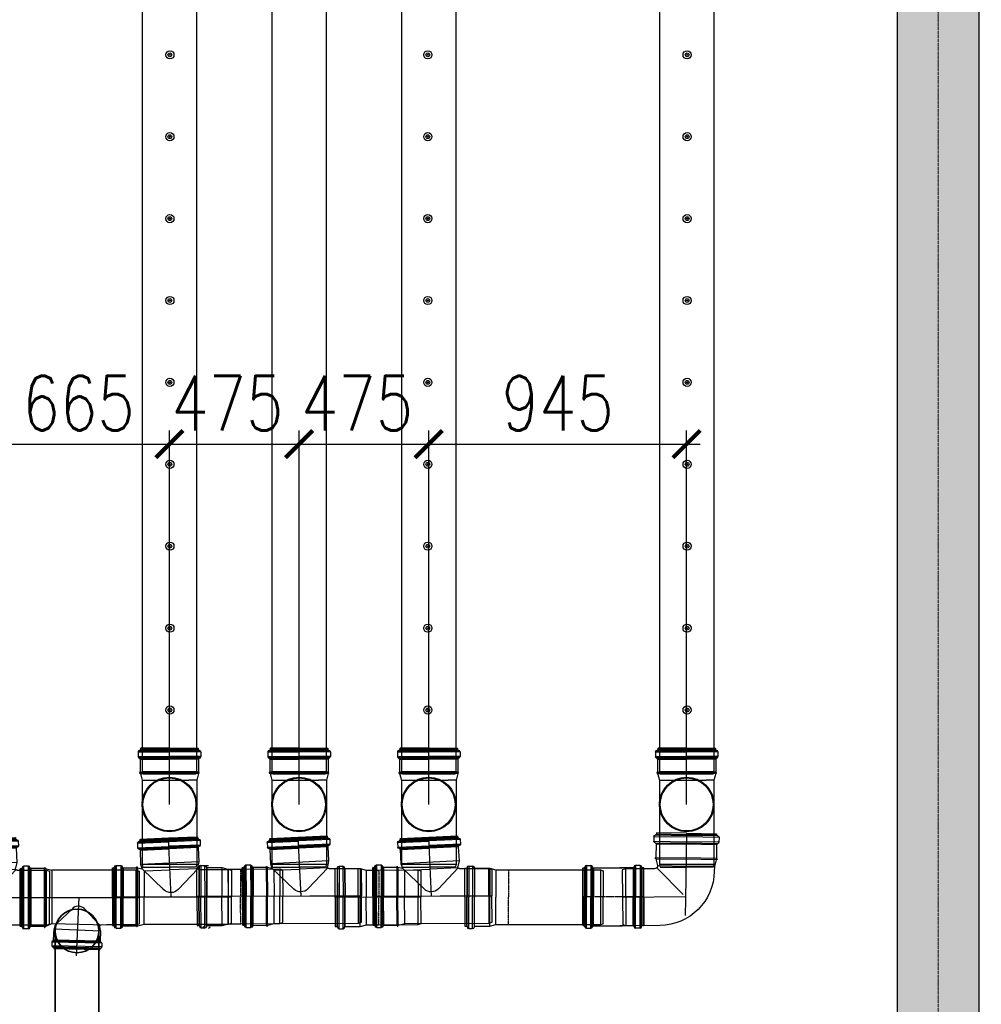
# Model space of a CAD drawing. Header units: millimetres. Extents: x -374129 to 1163271, y -112652 to 695637.
# Tile 24 of 256: x 15534 to 19057, y -45426 to -41819. Entities that reach past the tile are written whole.
import ezdxf
from ezdxf import colors
from ezdxf.entities.mleader import LeaderData, LeaderLine
from ezdxf.math import Vec2, Vec3

# ---------------------------------------------------------------- set-up
doc = ezdxf.new("R2010")
doc.units = ezdxf.units.MM
doc.header["$PDMODE"] = 4
for name, pattern in [('ACAD_ISO04W100', [30, 24, -3, 0, -3]), ('CENTER', [50.8, 31.75, -6.35, 6.35, -6.35]), ('CENTER1', [0.77, 0.5, -0.1, 0.07, -0.1]), ('CENTER2', [3.6, 3, -0.2, 0.2, -0.2]), ('DASHDOT', [20, 13, -3.4, 0.2, -3.4])]:
    doc.linetypes.add(name, pattern=pattern)
for name, color, linetype in [('EAB_underground piping system', 1, 'Continuous'), ('FK_opisy', 7, 'Continuous'), ('KRT_kreskowanie', 252, 'Continuous'), ('KRT_sciany', 2, 'Continuous'), ('KRT_technologia', 30, 'Continuous'), ('KRT_wymiary', 4, 'Continuous')]:
    doc.layers.add(name, color=color, linetype=linetype)
doc.layers.add('IS_pomocnicza', color=6, linetype='Continuous', lineweight=30)
doc.layers.add('KRT_osie', color=55, linetype='ACAD_ISO04W100', lineweight=18)
doc.styles.add('WYMIAR', font='romans.shx', dxfattribs={"width": 0.8})
doc.dimstyles.new('KRT_1-100', dxfattribs={"dimscale": 100, "dimtxt": 2, "dimasz": 1, "dimexe": 0.5, "dimexo": 0, "dimgap": 0.5, "dimtad": 1, "dimdec": 1, "dimrnd": 0.1, "dimzin": 9, "dimdsep": 46, "dimtxsty": 'WYMIAR', "dimblk": 'ARCHTICK', "dimcen": 0.09, "dimdle": 0.5, "dimclrd": 1, "dimclre": 252, "dimclrt": 256, "dimadec": 0, "dimazin": 0, "dimtfac": 1, "dimtdec": 1, "dimtmove": 0, "dimatfit": 3, "dimfxl": 1, "dimtolj": 1, "dimtzin": 0, "dimarcsym": 0})

# ---------------------------------------------------------------- blocks, each defined once
blk = doc.blocks.new('IS_KAO_trójnik_200_góra')
at = {"layer": 'KRT_technologia', "linetype": 'Continuous', "transparency": 33554687}
for p, q in [((34869.72, 13524.58), (34868.63, 13524.29)), ((34868.63, 13524.29), (34868.63, 13514.58)), ((34897.28, 13524.58), (34869.72, 13524.58)), ((34869.72, 13504.58), (34869.72, 13524.58)), ((34900.61, 13524.58), (34897.28, 13524.58)), ((34903.02, 13525.22), (34900.61, 13524.58)), ((34900.61, 13524.58), (34900.61, 13507.41)), ((34903.02, 13525.22), (34901.38, 13524.78)), ((34903.05, 13525.07), (34903.05, 13514.58)), ((34903.07, 13525.27), (34903.12, 13525.45)), ((34903.14, 13525.32), (34903.14, 13514.58)), ((34903.29, 13525.51), (34903.19, 13525.51)), ((34903.34, 13525.32), (34903.34, 13514.58)), ((34903.41, 13525.29), (34903.36, 13525.45)), ((34903.43, 13525.08), (34903.43, 13514.58)), ((34908.29, 13525.23), (34903.48, 13525.23)), ((34908.29, 13525.23), (34908.29, 13514.58)), ((34908.54, 13525.16), (34908.54, 13514.58)), ((34908.83, 13525.74), (34908.83, 13514.58)), ((34910.88, 13526.05), (34909.2, 13526.05)), ((34909.2, 13526.05), (34909.2, 13514.58)), ((34910.88, 13526.05), (34910.88, 13514.58)), ((34911.25, 13525.74), (34911.25, 13514.58)), ((34911.43, 13525.55), (34911.43, 13525.47)), ((34911.55, 13525.07), (34911.55, 13514.58)), ((34912.15, 13525.14), (34911.79, 13525.14)), ((34911.79, 13525.14), (34911.79, 13514.58)), ((34912.15, 13525.07), (34912.15, 13514.58)), ((34912.22, 13514.58), (34912.22, 13525.07)), ((34868.63, 13504.87), (34868.63, 13514.58)), ((34903.05, 13504.09), (34903.05, 13514.58)), ((34903.14, 13503.84), (34903.14, 13514.58)), ((34903.34, 13503.84), (34903.34, 13514.58)), ((34903.43, 13504.08), (34903.43, 13514.58)), ((34908.29, 13503.92), (34908.29, 13514.58)), ((34908.54, 13504), (34908.54, 13514.58)), ((34908.83, 13503.42), (34908.83, 13514.58)), ((34909.2, 13503.11), (34909.2, 13514.58)), ((34910.88, 13503.11), (34910.88, 13514.58)), ((34911.25, 13503.42), (34911.25, 13514.58)), ((34911.55, 13504.09), (34911.55, 13514.58)), ((34911.79, 13504.01), (34911.79, 13514.58)), ((34912.15, 13504.09), (34912.15, 13514.58)), ((34912.22, 13514.58), (34912.22, 13504.09)), ((34900.61, 13504.58), (34900.61, 13507.41)), ((34869.72, 13504.58), (34868.63, 13504.87)), ((34897.28, 13504.58), (34869.72, 13504.58)), ((34900.61, 13504.58), (34897.28, 13504.58)), ((34903.02, 13503.93), (34900.61, 13504.58)), ((34903.07, 13503.88), (34903.12, 13503.7)), ((34903.29, 13503.65), (34903.19, 13503.65)), ((34903.41, 13503.87), (34903.36, 13503.7)), ((34908.29, 13503.92), (34903.48, 13503.92)), ((34910.88, 13503.11), (34909.2, 13503.11)), ((34911.43, 13503.6), (34911.43, 13503.68)), ((34912.15, 13504.01), (34911.79, 13504.01))]:
    blk.add_line(p, q, dxfattribs=at)
at = {"layer": 'KRT_technologia'}
for radius in [10, 9.7]:
    blk.add_circle((34891.65, 13514.58), radius, dxfattribs=at)
at = {"layer": 'KRT_technologia', "linetype": 'Continuous', "transparency": 33554687}
for centre, radius, start, end in [((34903, 13525.29), 0.0727, 285, 345), ((34903.19, 13525.43), 0.0727, 90, 165), ((34903.29, 13525.43), 0.0727, 15, 90), ((34903.48, 13525.31), 0.0727, 195, 270), ((34908.29, 13525.6), 0.364, 270, 354.2608), ((34909.2, 13525.51), 0.545, 90, 174.2608), ((34910.88, 13525.51), 0.545, 5, 90), ((34911.79, 13525.51), 0.364, 185, 270), ((34912.15, 13525.07), 0.0727, 0, 90), ((34903, 13503.86), 0.0727, 15, 75), ((34903.19, 13503.72), 0.0727, 195, 270), ((34903.29, 13503.72), 0.0727, 270, 345), ((34903.48, 13503.85), 0.0727, 90, 165), ((34908.29, 13503.56), 0.364, 5.7392, 90), ((34909.2, 13503.65), 0.545, 185.7392, 270), ((34910.88, 13503.65), 0.545, 270, 355), ((34911.79, 13503.65), 0.364, 90, 175), ((34912.15, 13504.09), 0.0727, 270, 0)]:
    blk.add_arc(centre, radius, start, end, dxfattribs=at)
blk = doc.blocks.new('kk')
at = {"layer": 'KRT_technologia', "linetype": 'Continuous', "lineweight": 25}
for p, q in [((0, 0), (-5.77, 0)), ((0, 0), (5.77, 0)), ((-6.31, -0.74), (-6.31, -1.66)), ((-6.31, -0.74), (0, -0.74)), ((-6.31, -1.66), (0, -1.66)), ((-6.04, -0.44), (-5.99, -0.43)), ((-6.04, -0.44), (0, -0.44)), ((-5.81, -0.04), (-5.81, -0.23)), ((-5.81, -0.23), (0, -0.23)), ((5.81, -0.23), (0, -0.23)), ((6.04, -0.44), (0, -0.44)), ((6.31, -0.74), (0, -0.74)), ((6.31, -1.66), (0, -1.66)), ((5.81, -0.04), (5.81, -0.23)), ((6.04, -0.44), (5.99, -0.43)), ((6.31, -0.74), (6.31, -1.66)), ((-6.04, -1.96), (0, -1.96)), ((-5.86, -2.16), (-5.86, -4.81)), ((-5.86, -2.16), (0, -2.16)), ((6.04, -1.96), (0, -1.96)), ((5.86, -2.16), (0, -2.16)), ((5.86, -2.16), (5.86, -4.81)), ((-6.01, -4.91), (-6.01, -4.97)), ((-5.89, -4.85), (-5.98, -4.87)), ((-5.88, -5.03), (-5.98, -5.01)), ((-5.86, -4.81), (0, -4.81)), ((-5.85, -5.06), (-5.5, -6.38)), ((-5.85, -5.06), (0, -5.06)), ((5.86, -4.81), (0, -4.81)), ((5.85, -5.06), (0, -5.06)), ((5.85, -5.06), (5.5, -6.38)), ((5.88, -5.03), (5.98, -5.01)), ((5.89, -4.85), (5.98, -4.87)), ((6.01, -4.91), (6.01, -4.97)), ((-5.5, -6.38), (-5.5, -7.3)), ((-5.5, -6.38), (0, -6.38)), ((5.33, -6.38), (0, -6.38)), ((5.5, -6.97), (0.45, -11.89)), ((5.5, -6.38), (5.5, -6.39)), ((6.08, -6.99), (11.74, -7.13)), ((11.74, -7.13), (11.45, -18.13)), ((11.74, -7.13), (12.34, -7.31)), ((12.34, -7.31), (12.06, -17.98)), ((4.88, -17.96), (11.45, -18.13)), ((11.45, -18.13), (12.06, -17.98))]:
    blk.add_line(p, q, dxfattribs=at)
at = {"layer": 'KRT_technologia', "linetype": 'CENTER', "lineweight": 25}
for p, q in [((0, 0), (0, -12.84)), ((0, -12.33), (12.2, -12.65)), ((0, -12.84), (0, -15.98))]:
    blk.add_line(p, q, dxfattribs=at)
at = {"layer": 'KRT_technologia', "linetype": 'Continuous', "lineweight": 25}
for centre, radius, start, end in [((-5.77, -0.04), 0.04, 90, 180), ((5.77, -0.04), 0.04, 0, 90), ((-6.01, -0.74), 0.3, 95, 180), ((-6.01, -1.66), 0.3, 180, 264.2608), ((-6.01, -0.23), 0.2, 275, 0), ((6.01, -0.23), 0.2, 180, 265), ((6.01, -0.74), 0.3, 0, 85), ((6.01, -1.66), 0.3, 275.7392, 0), ((-6.06, -2.16), 0.2, 0, 84.2608), ((6.06, -2.16), 0.2, 95.7392, 180), ((-5.97, -4.91), 0.04, 105, 180), ((-5.97, -4.97), 0.04, 180, 255), ((-5.9, -4.81), 0.04, 285, 0), ((-5.89, -5.07), 0.04, 15, 75), ((5.89, -5.07), 0.04, 105, 165), ((5.9, -4.81), 0.04, 180, 255), ((5.97, -4.91), 0.04, 0, 75), ((5.97, -4.97), 0.04, 285, 0), ((5.16, -7.3), 10.66, 180, 268.5), ((6.1, -6.39), 0.6, 180, 268.5)]:
    blk.add_arc(centre, radius, start, end, dxfattribs=at)
blk = doc.blocks.new('IS_WNT_KAO_trójnik_200')
at = {"layer": 'KRT_technologia', "linetype": 'Continuous', "transparency": 33554687}
for p, q in [((34085.82, 14801.68), (34097.3, 14801.72)), ((34085.82, 14801.69), (34085.82, 14800)), ((34086.14, 14802.05), (34097.29, 14802.09)), ((34086.32, 14802.23), (34086.4, 14802.24)), ((34086.73, 14802.95), (34086.73, 14802.6)), ((34086.73, 14802.6), (34097.29, 14802.63)), ((34097.29, 14803.03), (34086.8, 14803.03)), ((34086.8, 14802.95), (34097.29, 14802.99)), ((34086.8, 14802.35), (34097.3, 14802.39)), ((34107.77, 14802.95), (34097.28, 14802.92)), ((34107.84, 14802.6), (34097.28, 14802.56)), ((34107.77, 14802.35), (34097.28, 14802.32)), ((34108.44, 14802.06), (34097.28, 14802.02)), ((34108.76, 14801.69), (34097.28, 14801.65)), ((34097.29, 14803.03), (34107.78, 14803.03)), ((34097.29, 14781.52), (34097.29, 14803.03)), ((34107.79, 14803.03), (34107.86, 14802.97)), ((34107.86, 14802.95), (34107.86, 14802.6)), ((34108.27, 14802.23), (34108.19, 14802.24)), ((34108.77, 14801.69), (34108.77, 14800)), ((34085.83, 14800), (34097.3, 14800.04)), ((34086.14, 14799.63), (34097.3, 14799.67)), ((34086.64, 14799.1), (34086.64, 14793.86)), ((34086.65, 14799.1), (34097.3, 14799.13)), ((34086.73, 14799.34), (34097.3, 14799.38)), ((34108.76, 14800), (34097.29, 14799.97)), ((34108.45, 14799.64), (34097.29, 14799.6)), ((34107.87, 14799.34), (34097.29, 14799.31)), ((34107.95, 14799.1), (34097.29, 14799.06)), ((34107.95, 14799.1), (34107.95, 14793.86)), ((34086.64, 14793.86), (34087.17, 14791.86)), ((34086.64, 14793.86), (34107.95, 14793.86)), ((34107.95, 14793.86), (34107.5, 14792.18)), ((34116.94, 14793.86), (34115.26, 14793.79)), ((34115.26, 14793.79), (34115.76, 14782.33)), ((34116.94, 14793.86), (34117.44, 14782.4)), ((34075.88, 14790.6), (34074.8, 14790.26)), ((34074.8, 14790.26), (34075.22, 14780.56)), ((34086.59, 14791.06), (34075.88, 14790.6)), ((34076.75, 14770.61), (34075.88, 14790.6)), ((34087.06, 14791.31), (34094.66, 14784.04)), ((34087.26, 14791.38), (34097.26, 14791.42)), ((34106.77, 14791.45), (34097.26, 14791.42)), ((34099.81, 14784.16), (34107.51, 14792.23)), ((34106.77, 14791.45), (34107.18, 14781.95)), ((34109.12, 14792.69), (34107.5, 14792.18)), ((34109.16, 14792.54), (34109.61, 14782.06)), ((34109.17, 14792.74), (34109.21, 14792.92)), ((34109.24, 14792.79), (34109.71, 14782.06)), ((34109.38, 14792.99), (34109.27, 14792.98)), ((34109.43, 14792.8), (34109.9, 14782.07)), ((34109.5, 14792.77), (34109.45, 14792.94)), ((34109.54, 14792.56), (34110, 14782.08)), ((34114.39, 14792.93), (34109.58, 14792.72)), ((34114.39, 14792.93), (34114.85, 14782.29)), ((34114.63, 14792.87), (34115.1, 14782.3)), ((34114.9, 14793.46), (34115.39, 14782.31)), ((34117.32, 14793.57), (34117.81, 14782.42)), ((34117.5, 14793.39), (34117.51, 14793.31)), ((34117.65, 14792.91), (34118.11, 14782.43)), ((34118.24, 14793.01), (34117.89, 14792.99)), ((34117.89, 14792.99), (34118.35, 14782.44)), ((34118.25, 14792.94), (34118.7, 14782.46)), ((34118.78, 14782.46), (34118.32, 14792.94)), ((34099.81, 14784.16), (34100.5, 14784.88)), ((34094.12, 14781.38), (34075.22, 14780.56)), ((34075.65, 14770.86), (34075.22, 14780.56)), ((34118.78, 14782.46), (34092.93, 14781.33)), ((34107.62, 14771.96), (34107.18, 14781.95)), ((34110.07, 14771.58), (34109.61, 14782.06)), ((34110.17, 14771.33), (34109.71, 14782.06)), ((34110.37, 14771.34), (34109.9, 14782.07)), ((34110.45, 14771.59), (34110, 14782.08)), ((34115.32, 14771.64), (34114.85, 14782.29)), ((34115.56, 14771.73), (34115.1, 14782.3)), ((34115.88, 14771.16), (34115.39, 14782.31)), ((34116.26, 14770.87), (34115.76, 14782.33)), ((34117.94, 14770.94), (34117.44, 14782.4)), ((34118.29, 14771.27), (34117.81, 14782.42)), ((34118.56, 14771.95), (34118.11, 14782.43)), ((34118.81, 14771.89), (34118.35, 14782.44)), ((34119.16, 14771.97), (34118.7, 14782.46)), ((34118.78, 14782.46), (34119.24, 14771.98)), ((34076.75, 14770.61), (34075.65, 14770.86)), ((34107.62, 14771.96), (34076.75, 14770.61)), ((34110.04, 14771.42), (34107.62, 14771.96)), ((34110.1, 14771.37), (34110.15, 14771.2)), ((34110.33, 14771.15), (34110.23, 14771.15)), ((34110.44, 14771.38), (34110.4, 14771.21)), ((34115.32, 14771.64), (34110.5, 14771.43)), ((34117.94, 14770.94), (34116.26, 14770.87)), ((34118.46, 14771.46), (34118.46, 14771.54)), ((34119.17, 14771.9), (34118.81, 14771.89))]:
    blk.add_line(p, q, dxfattribs=at)
for centre, radius, start, end in [((34086.37, 14801.69), 0.545, 95, 180), ((34086.37, 14802.6), 0.364, 275, 0), ((34086.8, 14802.95), 0.0727, 90, 180), ((34107.78, 14802.95), 0.0727, 0, 90), ((34108.22, 14802.6), 0.364, 180, 265), ((34108.22, 14801.69), 0.545, 0, 85), ((34086.37, 14800), 0.545, 180, 264.2608), ((34086.27, 14799.1), 0.364, 0, 84.2608), ((34108.31, 14799.1), 0.364, 95.7392, 180), ((34108.22, 14800), 0.545, 275.7392, 0), ((34115.28, 14793.24), 0.545, 92.5, 176.7608), ((34116.96, 14793.32), 0.545, 7.5, 92.5), ((34086.56, 14791.7), 0.636, 272.5, 15), ((34109.09, 14792.76), 0.0727, 287.5, 347.5), ((34109.28, 14792.91), 0.0727, 92.5, 167.5), ((34109.38, 14792.91), 0.0727, 17.5, 92.5), ((34109.57, 14792.79), 0.0727, 197.5, 272.5), ((34114.37, 14793.3), 0.364, 272.5, 356.7608), ((34117.87, 14793.36), 0.364, 187.5, 272.5), ((34118.25, 14792.94), 0.0727, 2.5, 92.5), ((34097.18, 14786.67), 3.64, 226.25, 316.3455), ((34110.03, 14771.35), 0.0727, 17.5, 77.5), ((34110.22, 14771.22), 0.0727, 197.5, 272.5), ((34110.33, 14771.23), 0.0727, 272.5, 347.5), ((34110.51, 14771.36), 0.0727, 92.5, 167.5), ((34115.33, 14771.28), 0.364, 8.2392, 92.5), ((34116.23, 14771.41), 0.545, 188.2392, 272.5), ((34117.92, 14771.48), 0.545, 272.5, 357.5), ((34118.83, 14771.52), 0.364, 92.5, 177.5), ((34119.16, 14771.97), 0.0727, 272.5, 2.5)]:
    blk.add_arc(centre, radius, start, end, dxfattribs=at)
blk = doc.blocks.new('IS_KAO_rura_z_kielichem_200')
at = {"layer": 'KRT_technologia', "linetype": 'Continuous', "transparency": 33554687}
for p, q in [((34252.2, 14721.68), (34250.8, 14721.68)), ((34250.8, 14721.68), (34250.8, 14710.24)), ((34252.2, 14721.68), (34252.2, 14710.24)), ((34203.99, 14720.24), (34202.96, 14719.93)), ((34202.96, 14719.93), (34202.96, 14710.24)), ((34242.28, 14720.24), (34203.99, 14720.24)), ((34203.99, 14700.24), (34203.99, 14720.24)), ((34242.28, 14720.24), (34237.69, 14720.24)), ((34244.52, 14720.84), (34242.28, 14720.24)), ((34242.28, 14720.24), (34242.28, 14710.24)), ((34250.06, 14720.84), (34244.52, 14720.84)), ((34244.52, 14720.84), (34244.52, 14710.24)), ((34250.06, 14720.84), (34250.06, 14710.24)), ((34250.15, 14720.93), (34250.16, 14721.1)), ((34250.16, 14721.1), (34250.16, 14710.24)), ((34252.85, 14720.93), (34252.83, 14721.1)), ((34252.83, 14721.1), (34252.83, 14710.24)), ((34253.68, 14720.84), (34252.94, 14720.84)), ((34252.94, 14720.84), (34252.94, 14710.24)), ((34253.68, 14710.24), (34253.68, 14720.84)), ((34202.96, 14700.56), (34202.96, 14710.24)), ((34242.28, 14700.24), (34242.28, 14710.24)), ((34244.52, 14699.64), (34244.52, 14710.24)), ((34250.06, 14699.64), (34250.06, 14710.24)), ((34250.16, 14699.39), (34250.16, 14710.24)), ((34250.8, 14698.81), (34250.8, 14710.24)), ((34252.2, 14698.81), (34252.2, 14710.24)), ((34252.83, 14699.39), (34252.83, 14710.24)), ((34252.94, 14699.64), (34252.94, 14710.24)), ((34253.68, 14710.24), (34253.68, 14699.64)), ((34203.99, 14700.24), (34202.96, 14700.56)), ((34242.28, 14700.24), (34203.99, 14700.24)), ((34242.28, 14700.24), (34237.69, 14700.24)), ((34244.52, 14699.64), (34242.28, 14700.24)), ((34250.06, 14699.64), (34244.52, 14699.64)), ((34250.15, 14699.56), (34250.16, 14699.39)), ((34252.2, 14698.81), (34250.8, 14698.81)), ((34252.85, 14699.56), (34252.83, 14699.39)), ((34253.68, 14699.64), (34252.94, 14699.64))]:
    blk.add_line(p, q, dxfattribs=at)
at = {"layer": 'KRT_technologia', "linetype": 'CENTER1', "transparency": 33554687}
for p in [(34237.69, 14720.3), (34237.69, 14700.19)]:
    blk.add_line(p, (34237.69, 14710.24), dxfattribs=at)
at = {"layer": 'KRT_technologia', "linetype": 'Continuous', "transparency": 33554687}
for centre, radius, start, end in [((34250.8, 14721.04), 0.636, 90, 175), ((34252.2, 14721.04), 0.636, 5, 90), ((34250.06, 14720.94), 0.0909, 270, 355), ((34252.94, 14720.94), 0.0909, 185, 270), ((34250.06, 14699.55), 0.0909, 5, 90), ((34250.8, 14699.44), 0.636, 185, 270), ((34252.2, 14699.44), 0.636, 270, 355), ((34252.94, 14699.55), 0.0909, 90, 175)]:
    blk.add_arc(centre, radius, start, end, dxfattribs=at)
blk = doc.blocks.new('IS_KAO_nasuwka_200')
at = {"layer": 'KRT_technologia', "linetype": 'Continuous', "transparency": 33554687}
for p, q in [((34238.55, 14689.93), (34238.55, 14700.41)), ((34238.62, 14700.49), (34238.98, 14700.49)), ((34238.62, 14700.36), (34238.62, 14689.93)), ((34239.22, 14700.45), (34239.22, 14689.93)), ((34239.35, 14700.9), (34239.34, 14700.82)), ((34239.35, 14700.9), (34239.35, 14689.93)), ((34239.52, 14701.12), (34239.52, 14689.93)), ((34239.89, 14701.4), (34241.57, 14701.4)), ((34239.89, 14701.4), (34239.89, 14689.93)), ((34241.57, 14701.4), (34241.57, 14689.93)), ((34241.94, 14701.13), (34241.94, 14689.93)), ((34242.12, 14700.9), (34242.12, 14689.93)), ((34242.23, 14700.54), (34242.23, 14689.93)), ((34242.48, 14700.58), (34253.04, 14700.58)), ((34242.48, 14700.58), (34242.48, 14689.93)), ((34256.98, 14700.58), (34252.16, 14700.58)), ((34256.98, 14700.58), (34256.98, 14689.93)), ((34257.22, 14700.54), (34257.22, 14689.93)), ((34257.34, 14700.9), (34257.34, 14689.93)), ((34257.52, 14701.13), (34257.52, 14689.93)), ((34259.56, 14701.4), (34257.88, 14701.4)), ((34257.88, 14701.4), (34257.88, 14689.93)), ((34259.56, 14701.4), (34259.56, 14689.93)), ((34259.93, 14701.12), (34259.93, 14689.93)), ((34260.11, 14700.9), (34260.12, 14700.82)), ((34260.11, 14700.9), (34260.11, 14689.93)), ((34260.23, 14700.45), (34260.23, 14689.93)), ((34260.83, 14700.49), (34260.48, 14700.49)), ((34260.83, 14700.36), (34260.83, 14689.93)), ((34260.9, 14689.93), (34260.9, 14700.41)), ((34238.55, 14689.93), (34238.55, 14679.44)), ((34238.62, 14679.5), (34238.62, 14689.93)), ((34239.22, 14679.4), (34239.22, 14689.93)), ((34239.35, 14678.96), (34239.35, 14689.93)), ((34239.52, 14678.73), (34239.52, 14689.93)), ((34239.89, 14678.46), (34239.89, 14689.93)), ((34241.57, 14678.46), (34241.57, 14689.93)), ((34241.94, 14678.73), (34241.94, 14689.93)), ((34242.12, 14678.95), (34242.12, 14689.93)), ((34242.23, 14679.31), (34242.23, 14689.93)), ((34242.48, 14679.28), (34242.48, 14689.93)), ((34256.98, 14679.28), (34256.98, 14689.93)), ((34257.22, 14679.31), (34257.22, 14689.93)), ((34257.34, 14678.95), (34257.34, 14689.93)), ((34257.52, 14678.73), (34257.52, 14689.93)), ((34257.88, 14678.46), (34257.88, 14689.93)), ((34259.56, 14678.46), (34259.56, 14689.93)), ((34259.93, 14678.73), (34259.93, 14689.93)), ((34260.11, 14678.96), (34260.11, 14689.93)), ((34260.23, 14679.4), (34260.23, 14689.93)), ((34260.83, 14679.5), (34260.83, 14689.93)), ((34260.9, 14689.93), (34260.9, 14679.44)), ((34238.62, 14679.37), (34238.98, 14679.37)), ((34239.35, 14678.96), (34239.34, 14679.04)), ((34239.89, 14678.46), (34241.57, 14678.46)), ((34242.48, 14679.28), (34253.04, 14679.28)), ((34256.98, 14679.28), (34252.16, 14679.28)), ((34259.56, 14678.46), (34257.88, 14678.46)), ((34260.11, 14678.96), (34260.12, 14679.04)), ((34260.83, 14679.37), (34260.48, 14679.37))]:
    blk.add_line(p, q, dxfattribs=at)
at = {"layer": 'KRT_technologia', "linetype": 'CENTER2', "transparency": 33554687}
blk.add_line((34260.9, 14689.93), (34238.55, 14689.93), dxfattribs=at)
at = {"layer": 'KRT_technologia', "linetype": 'Continuous', "transparency": 33554687}
for centre, radius, start, end in [((34238.62, 14700.41), 0.0727, 90, 180), ((34238.98, 14700.85), 0.363, 270, 355), ((34239.89, 14700.85), 0.545, 90, 175), ((34241.57, 14700.85), 0.545, 5.7392, 90), ((34242.48, 14700.94), 0.363, 185.7392, 270), ((34256.98, 14700.94), 0.363, 270, 354.2608), ((34257.88, 14700.85), 0.545, 90, 174.2608), ((34259.56, 14700.85), 0.545, 5, 90), ((34260.48, 14700.85), 0.363, 185, 270), ((34260.83, 14700.41), 0.0727, 0, 90), ((34238.62, 14679.44), 0.0727, 180, 270), ((34238.98, 14679), 0.363, 5, 90), ((34239.89, 14679), 0.545, 185, 270), ((34241.57, 14679), 0.545, 270, 354.2608), ((34242.48, 14678.91), 0.363, 90, 174.2608), ((34256.98, 14678.91), 0.363, 5.7392, 90), ((34257.88, 14679), 0.545, 185.7392, 270), ((34259.56, 14679), 0.545, 270, 355), ((34260.48, 14679), 0.363, 90, 175), ((34260.83, 14679.44), 0.0727, 270, 0)]:
    blk.add_arc(centre, radius, start, end, dxfattribs=at)
blk = doc.blocks.new('IS_KAO_kielich_200')
at = {"layer": 'KRT_technologia', "linetype": 'Continuous', "transparency": 33554687}
for p, q in [((34215.99, 14693.51), (34214.95, 14693.19)), ((34214.95, 14693.19), (34214.95, 14683.51)), ((34234.97, 14693.51), (34215.99, 14693.51)), ((34215.99, 14693.51), (34215.99, 14683.51)), ((34234.97, 14693.51), (34230.38, 14693.51)), ((34237.21, 14694.11), (34234.97, 14693.51)), ((34234.97, 14693.51), (34234.97, 14683.51)), ((34242.75, 14694.11), (34237.21, 14694.11)), ((34237.21, 14694.11), (34237.21, 14683.51)), ((34242.75, 14694.11), (34242.75, 14683.51)), ((34242.84, 14694.19), (34242.86, 14694.36)), ((34242.86, 14694.36), (34242.86, 14683.51)), ((34244.89, 14694.94), (34243.49, 14694.94)), ((34243.49, 14694.94), (34243.49, 14683.51)), ((34244.89, 14694.94), (34244.89, 14683.51)), ((34245.54, 14694.19), (34245.53, 14694.36)), ((34245.53, 14694.36), (34245.53, 14683.51)), ((34246.37, 14694.11), (34245.63, 14694.11)), ((34245.63, 14694.11), (34245.63, 14683.51)), ((34246.37, 14683.51), (34246.37, 14694.11)), ((34214.95, 14673.82), (34214.95, 14683.51)), ((34215.99, 14673.51), (34215.99, 14683.51)), ((34234.97, 14673.51), (34234.97, 14683.51)), ((34237.21, 14672.91), (34237.21, 14683.51)), ((34242.75, 14672.91), (34242.75, 14683.51)), ((34242.86, 14672.65), (34242.86, 14683.51)), ((34243.49, 14672.07), (34243.49, 14683.51)), ((34244.89, 14672.07), (34244.89, 14683.51)), ((34245.53, 14672.65), (34245.53, 14683.51)), ((34245.63, 14672.91), (34245.63, 14683.51)), ((34246.37, 14683.51), (34246.37, 14672.91)), ((34215.99, 14673.51), (34214.95, 14673.82)), ((34234.97, 14673.51), (34215.99, 14673.51)), ((34234.97, 14673.51), (34230.38, 14673.51)), ((34237.21, 14672.91), (34234.97, 14673.51)), ((34242.75, 14672.91), (34237.21, 14672.91)), ((34242.84, 14672.82), (34242.86, 14672.65)), ((34244.89, 14672.07), (34243.49, 14672.07)), ((34245.54, 14672.82), (34245.53, 14672.65)), ((34246.37, 14672.91), (34245.63, 14672.91))]:
    blk.add_line(p, q, dxfattribs=at)
at = {"layer": 'KRT_technologia', "linetype": 'CENTER1', "transparency": 33554687}
for p in [(34230.38, 14693.56), (34230.38, 14673.45)]:
    blk.add_line(p, (34230.38, 14683.51), dxfattribs=at)
at = {"layer": 'KRT_technologia', "linetype": 'DASHDOT', "ltscale": 3, "transparency": 33554687}
blk.add_lwpolyline([(34214.95, 14683.51), (34246.37, 14683.51)], dxfattribs=at)
at = {"layer": 'KRT_technologia', "linetype": 'Continuous', "transparency": 33554687}
for centre, radius, start, end in [((34242.75, 14694.2), 0.0909, 270, 355), ((34243.49, 14694.31), 0.636, 90, 175), ((34244.89, 14694.31), 0.636, 5, 90), ((34245.63, 14694.2), 0.0909, 185, 270), ((34242.75, 14672.81), 0.0909, 5, 90), ((34243.49, 14672.71), 0.636, 185, 270), ((34244.89, 14672.71), 0.636, 270, 355), ((34245.63, 14672.81), 0.0909, 90, 175)]:
    blk.add_arc(centre, radius, start, end, dxfattribs=at)
blk = doc.blocks.new('trojnik redukcyjny 200 na 160')
at = {"layer": 'KRT_technologia'}
for p, q in [((-205.3, 111.6), (-205.3, -111.6)), ((-201.7, -114.7), (-201.7, 114.7)), ((-184.8, 114.7), (-201.7, 114.7)), ((-184.8, -114.7), (-184.8, 114.7)), ((-181.1, 111.6), (-181.1, -111.6)), ((-126.9, 107.1), (-126.4, 108.7)), ((-125.7, 109.3), (-124.7, 109.3)), ((-124, 108.7), (-123.5, 107)), ((-215, -104.9), (-215, 104.9)), ((-210.8, 105.6), (-214.3, 105.6)), ((-214.3, 104.9), (-214.3, -104.9)), ((-210.8, 105.6), (-210.8, -105.6)), ((-208.3, -104.9), (-208.3, 104.9)), ((-178.2, -105.8), (-178.2, 105.8)), ((-127.6, 106.5), (-175.8, 106.5)), ((-175.8, 106.5), (-175.8, -106.5)), ((-127.2, 105), (-127.2, -105)), ((-126.2, -107.4), (-126.2, 107.4)), ((-124.2, 107.4), (-124.2, -107.4)), ((-123.3, -104.9), (-123.3, 104.9)), ((-123, 106.4), (-99, 100)), ((210, -100), (210, 100)), ((210, 100), (220.9, 97.1)), ((220.9, 97.1), (220.9, -97.1)), ((-214.3, 0), (220.9, 0)), ((0, 0), (-9.4, -213.8)), ((-210.8, -105.6), (-214.3, -105.6)), ((-127.6, -106.5), (-175.8, -106.5)), ((-126.9, -107.1), (-126.4, -108.7)), ((-124, -108.7), (-123.5, -107)), ((-123, -106.4), (-99, -95.1)), ((-86.4, -101.1), (-90.5, -114.4)), ((-86.5, -101.5), (-80.3, -95.5)), ((220.9, -97.1), (210, -100)), ((-184.8, -114.7), (-201.7, -114.7)), ((-125.7, -109.3), (-124.7, -109.3)), ((-99.1, -163.3), (-99.4, -176.8)), ((84.1, -180.9), (-99.4, -176.8)), ((84.4, -167.4), (-99.1, -163.3)), ((-96.9, -179.8), (81.6, -183.8)), ((-96.5, -160.4), (82, -164.4)), ((77.4, -162), (-91.8, -158.2)), ((84.4, -167.4), (84.1, -180.9)), ((-92.3, -184.3), (76.7, -188)), ((-92.3, -184.3), (-92.3, -187.1)), ((76.1, -191.4), (-91.8, -187.7)), ((-91.7, -187.1), (76.1, -190.8)), ((76.2, -186), (-91.6, -182.3)), ((76.7, -188), (76.6, -190.9))]:
    blk.add_line(p, q, dxfattribs=at)
for points in [[(210, 100), (-99, 100), (-99, -95.1), (102.8, -100)], [(-80.3, -95.5), (-22.1, -39.7)], [(77.3, -101.3), (19.1, -40.5)], [(210, -100), (102.8, -100)]]:
    blk.add_lwpolyline(points, dxfattribs=at)
blk.add_lwpolyline([(79.8, -121.5), (78.1, -160), (-92.4, -156.2), (-90.5, -114.4), (79.8, -121.8), (76.2, -105.7, -0.479656), (81.2, -99.5)], format="xyb", dxfattribs=at)
for centre, radius, start, end in [((-210.9, 109.4), 3.81, 271.4057, 5.6147), ((-201.7, 109.3), 5.45, 90, 174.2608), ((-184.8, 109.3), 5.45, 5.7392, 90), ((-175.8, 110.2), 3.64, 185.7392, 270), ((-125.7, 108.5), 0.727, 90, 165), ((-124.7, 108.5), 0.727, 15, 90), ((-214.3, 104.9), 0.727, 90, 180), ((-127.6, 107.3), 0.727, 270, 345), ((-122.8, 107.1), 0.727, 195, 255), ((-2.1, -61), 29.5, 44.0616, 140.886), ((-214.3, -104.9), 0.727, 180, 270), ((-210.9, -109.4), 3.81, 354.3853, 88.5943), ((-175.8, -110.2), 3.64, 90, 174.2608), ((-127.6, -107.3), 0.727, 15, 90), ((-122.8, -107.1), 0.727, 105, 165), ((-201.7, -109.3), 5.45, 185.7392, 270), ((-184.8, -109.3), 5.45, 270, 354.2608), ((-125.7, -108.5), 0.727, 195, 270), ((-124.7, -108.5), 0.727, 270, 345), ((-95, -176.9), 4.36, 178.7226, 262.9834), ((-94.7, -163.4), 4.36, 94.4617, 178.7226), ((-95.3, -156.2), 2.91, 274.4617, 358.7226), ((81, -160.1), 2.91, 178.7226, 262.9834), ((80.1, -167.3), 4.36, 358.7226, 82.9834), ((-95.3, -184.3), 3.05, 0.1283, 94.3373), ((-91.7, -187.1), 0.582, 178.7226, 268.7226), ((76.1, -190.8), 0.582, 268.7226, 358.7226), ((79.8, -188.2), 3.05, 83.1078, 177.3168), ((79.8, -180.8), 4.36, 274.4617, 358.7226)]:
    blk.add_arc(centre, radius, start, end, dxfattribs=at)
blk = doc.blocks.new('_ArchTick')
at = {"color": 0, "linetype": 'ByBlock', "const_width": 0.15}
blk.add_lwpolyline([(-0.5, -0.5), (0.5, 0.5)], dxfattribs=at)
blk = doc.blocks.new('*D2271')
at = {"layer": 'Defpoints', "color": 0}
for p in [(17103, -11286.3), (17103, -12506.3), (16438, -12606.3)]:
    blk.add_point(p, dxfattribs=at)
at = {"layer": 'KRT_wymiary', "color": 252, "lineweight": -2}
for p, q in [((16438, -12606.3), (16438, -11236.3)), ((17103, -12506.3), (17103, -11236.3))]:
    blk.add_line(p, q, dxfattribs=at)
at = {"layer": 'KRT_wymiary', "color": 1, "lineweight": -2}
blk.add_line((16388, -11286.3), (17153, -11286.3), dxfattribs=at)
at = {"layer": 'KRT_wymiary', "color": 1, "lineweight": -2, "xscale": 100, "yscale": 100, "zscale": 100, "rotation": 180}
blk.add_blockref('_ArchTick', (16438, -11286.3), dxfattribs=at)
at = {"layer": 'KRT_wymiary', "color": 1, "lineweight": -2, "xscale": 100, "yscale": 100, "zscale": 100}
blk.add_blockref('_ArchTick', (17103, -11286.3), dxfattribs=at)
at = {"layer": 'KRT_wymiary', "insert": (16770.5, -11136.3), "char_height": 200, "attachment_point": 5, "style": 'WYMIAR'}
blk.add_mtext('\\A1;665', dxfattribs=at)
blk = doc.blocks.new('*D2272')
at = {"layer": 'Defpoints', "color": 0}
for p in [(17578, -11286.3), (17578, -12562.3), (17103, -12606.3)]:
    blk.add_point(p, dxfattribs=at)
at = {"layer": 'KRT_wymiary', "color": 252, "lineweight": -2}
for p, q in [((17103, -12606.3), (17103, -11236.3)), ((17578, -12562.3), (17578, -11236.3))]:
    blk.add_line(p, q, dxfattribs=at)
at = {"layer": 'KRT_wymiary', "color": 1, "lineweight": -2}
blk.add_line((17053, -11286.3), (17628, -11286.3), dxfattribs=at)
at = {"layer": 'KRT_wymiary', "color": 1, "lineweight": -2, "xscale": 100, "yscale": 100, "zscale": 100, "rotation": 180}
blk.add_blockref('_ArchTick', (17103, -11286.3), dxfattribs=at)
at = {"layer": 'KRT_wymiary', "color": 1, "lineweight": -2, "xscale": 100, "yscale": 100, "zscale": 100}
blk.add_blockref('_ArchTick', (17578, -11286.3), dxfattribs=at)
at = {"layer": 'KRT_wymiary', "insert": (17315.5, -11136.3), "char_height": 200, "attachment_point": 5, "style": 'WYMIAR'}
blk.add_mtext('\\A1;475', dxfattribs=at)
blk = doc.blocks.new('*D2273')
at = {"layer": 'Defpoints', "color": 0}
for p in [(18053, -11286.3), (18053, -12560.3), (17578, -12606.3)]:
    blk.add_point(p, dxfattribs=at)
at = {"layer": 'KRT_wymiary', "color": 252, "lineweight": -2}
for p, q in [((17578, -12606.3), (17578, -11236.3)), ((18053, -12560.3), (18053, -11236.3))]:
    blk.add_line(p, q, dxfattribs=at)
at = {"layer": 'KRT_wymiary', "color": 1, "lineweight": -2}
blk.add_line((17528, -11286.3), (18103, -11286.3), dxfattribs=at)
at = {"layer": 'KRT_wymiary', "color": 1, "lineweight": -2, "xscale": 100, "yscale": 100, "zscale": 100, "rotation": 180}
blk.add_blockref('_ArchTick', (17578, -11286.3), dxfattribs=at)
at = {"layer": 'KRT_wymiary', "color": 1, "lineweight": -2, "xscale": 100, "yscale": 100, "zscale": 100}
blk.add_blockref('_ArchTick', (18053, -11286.3), dxfattribs=at)
at = {"layer": 'KRT_wymiary', "insert": (17790.5, -11136.3), "char_height": 200, "attachment_point": 5, "style": 'WYMIAR'}
blk.add_mtext('\\A1;475', dxfattribs=at)
blk = doc.blocks.new('*D2274')
at = {"layer": 'Defpoints', "color": 0}
for p in [(18998, -11286.3), (18053, -12606.3), (18998, -12606.3)]:
    blk.add_point(p, dxfattribs=at)
at = {"layer": 'KRT_wymiary', "color": 252, "lineweight": -2}
for p, q in [((18053, -12606.3), (18053, -11236.3)), ((18998, -12606.3), (18998, -11236.3))]:
    blk.add_line(p, q, dxfattribs=at)
at = {"layer": 'KRT_wymiary', "color": 1, "lineweight": -2}
blk.add_line((18003, -11286.3), (19048, -11286.3), dxfattribs=at)
at = {"layer": 'KRT_wymiary', "color": 1, "lineweight": -2, "xscale": 100, "yscale": 100, "zscale": 100, "rotation": 180}
blk.add_blockref('_ArchTick', (18053, -11286.3), dxfattribs=at)
at = {"layer": 'KRT_wymiary', "color": 1, "lineweight": -2, "xscale": 100, "yscale": 100, "zscale": 100}
blk.add_blockref('_ArchTick', (18998, -11286.3), dxfattribs=at)
at = {"layer": 'KRT_wymiary', "insert": (18525.5, -11136.3), "char_height": 200, "attachment_point": 5, "style": 'WYMIAR'}
blk.add_mtext('\\A1;945', dxfattribs=at)
blk = doc.blocks.new('sys napowietrzania')
at = {"layer": 'EAB_underground piping system', "lineweight": 35, "elevation": -3463.37}
for points in [[(16684.67, -13065.93), (16684.67, -13345.83), (16684.67, -15098.16)], [(16844.52, -13072.91), (16844.52, -13345.83), (16844.52, -15098.16)]]:
    blk.add_lwpolyline(points, dxfattribs=at)
at = {"layer": 'EAB_underground piping system', "lineweight": 35}
blk.add_circle((16764.59, -13069.42, -3070), 80, dxfattribs=at)
at = {"layer": 'KRT_technologia', "linetype": 'Continuous', "transparency": 33554687}
for p, q in [((17232.33, -12830.04, -2805.14), (17246.37, -12830.04, -2805.14)), ((17380.57, -13040.38, -2805.14), (17380.57, -12839.29, -2805.14))]:
    blk.add_line(p, q, dxfattribs=at)
at = {"layer": 'KRT_technologia', "linetype": 'Continuous', "transparency": 33554687, "elevation": -3130.26}
for points in [[(17203.28, -12485.01), (17203.28, -10582.71), (17203.28, -2349.21), (17003.28, -2349.21), (17003.28, -10582.71), (17003.28, -12485.01), (17103.28, -12485.01), (17203.28, -12485.01), (17200.11, -12495.38), (17103.28, -12495.38), (17006.45, -12495.38), (17003.28, -12485.01)], [(17678.28, -12485.01), (17678.28, -10582.71), (17678.28, -2349.21), (17478.28, -2349.21), (17478.28, -10582.71), (17478.28, -12485.01), (17578.28, -12485.01), (17678.28, -12485.01), (17675.11, -12495.38), (17578.28, -12495.38), (17481.45, -12495.38), (17478.28, -12485.01)], [(18153.28, -12485.01), (18153.28, -10582.71), (18153.28, -2349.21), (17953.28, -2349.21), (17953.28, -10582.71), (17953.28, -12485.01), (18053.28, -12485.01), (18153.28, -12485.01), (18150.11, -12495.38), (18053.28, -12495.38), (17956.45, -12495.38), (17953.28, -12485.01)], [(19098.28, -12485.01), (19098.28, -10582.71), (19098.28, -2349.21), (18898.28, -2349.21), (18898.28, -10582.71), (18898.28, -12485.01), (18998.28, -12485.01), (19098.28, -12485.01), (19095.11, -12495.38), (18998.28, -12495.38), (18901.45, -12495.38), (18898.28, -12485.01)]]:
    blk.add_lwpolyline(points, dxfattribs=at)
at = {"layer": 'KRT_technologia'}
for centre, radius in [((17104.78, -9860.34, -3130.26), 15), ((18049.78, -9860.34, -3130.26), 15), ((18999.62, -9860.34, -3130.26), 15), ((17104.78, -9860.34, -3130.26), 7), ((17104.78, -9860.34, -3130.26), 1.5), ((18049.78, -9860.34, -3130.26), 7), ((18049.78, -9860.34, -3130.26), 1.5), ((18999.62, -9860.34, -3130.26), 7), ((18999.62, -9860.34, -3130.26), 1.5), ((17104.78, -10160.34, -3130.26), 15), ((17104.78, -10160.34, -3130.26), 7), ((17104.78, -10160.34, -3130.26), 1.5), ((18049.78, -10160.34, -3130.26), 15), ((18049.78, -10160.34, -3130.26), 7), ((18049.78, -10160.34, -3130.26), 1.5), ((18999.62, -10160.34, -3130.26), 15), ((18999.62, -10160.34, -3130.26), 7), ((18999.62, -10160.34, -3130.26), 1.5), ((17104.78, -10460.34, -3130.26), 15), ((17104.78, -10460.34, -3130.26), 7), ((18049.78, -10460.34, -3130.26), 15), ((18049.78, -10460.34, -3130.26), 7), ((18999.62, -10460.34, -3130.26), 15), ((18999.62, -10460.34, -3130.26), 7), ((17104.78, -10460.34, -3130.26), 1.5), ((18049.78, -10460.34, -3130.26), 1.5), ((18999.62, -10460.34, -3130.26), 1.5), ((17104.78, -10760.34, -3130.26), 15), ((18049.78, -10760.34, -3130.26), 15), ((18999.62, -10760.34, -3130.26), 15), ((17104.78, -10760.34, -3130.26), 7), ((17104.78, -10760.34, -3130.26), 1.5), ((18049.78, -10760.34, -3130.26), 7), ((18049.78, -10760.34, -3130.26), 1.5), ((18999.62, -10760.34, -3130.26), 7), ((18999.62, -10760.34, -3130.26), 1.5), ((17104.78, -11060.34, -3130.26), 15), ((17104.78, -11060.34, -3130.26), 7), ((17104.78, -11060.34, -3130.26), 1.5), ((18049.78, -11060.34, -3130.26), 15), ((18049.78, -11060.34, -3130.26), 7), ((18049.78, -11060.34, -3130.26), 1.5), ((18999.62, -11060.34, -3130.26), 15), ((18999.62, -11060.34, -3130.26), 7), ((18999.62, -11060.34, -3130.26), 1.5), ((17104.78, -11360.34, -3130.26), 15), ((17104.78, -11360.34, -3130.26), 7), ((17104.78, -11360.34, -3130.26), 1.5), ((18049.78, -11360.34, -3130.26), 15), ((18049.78, -11360.34, -3130.26), 7), ((18049.78, -11360.34, -3130.26), 1.5), ((18999.62, -11360.34, -3130.26), 15), ((18999.62, -11360.34, -3130.26), 7), ((18999.62, -11360.34, -3130.26), 1.5), ((17104.78, -11660.34, -3130.26), 15), ((18049.78, -11660.34, -3130.26), 15), ((18999.62, -11660.34, -3130.26), 15), ((17104.78, -11660.34, -3130.26), 7), ((17104.78, -11660.34, -3130.26), 1.5), ((18049.78, -11660.34, -3130.26), 7), ((18049.78, -11660.34, -3130.26), 1.5), ((18999.62, -11660.34, -3130.26), 7), ((18999.62, -11660.34, -3130.26), 1.5), ((17104.78, -11960.34, -3130.26), 15), ((17104.78, -11960.34, -3130.26), 7), ((17104.78, -11960.34, -3130.26), 1.5), ((18049.78, -11960.34, -3130.26), 15), ((18049.78, -11960.34, -3130.26), 7), ((18049.78, -11960.34, -3130.26), 1.5), ((18999.62, -11960.34, -3130.26), 15), ((18999.62, -11960.34, -3130.26), 7), ((18999.62, -11960.34, -3130.26), 1.5), ((17104.78, -12260.34, -3130.26), 15), ((17104.78, -12260.34, -3130.26), 7), ((17104.78, -12260.34, -3130.26), 1.5), ((18049.78, -12260.34, -3130.26), 15), ((18049.78, -12260.34, -3130.26), 7), ((18049.78, -12260.34, -3130.26), 1.5), ((18999.62, -12260.34, -3130.26), 15), ((18999.62, -12260.34, -3130.26), 7), ((18999.62, -12260.34, -3130.26), 1.5)]:
    blk.add_circle(centre, radius, dxfattribs=at)
at = {"layer": 'KRT_technologia', "linetype": 'Continuous', "transparency": 33554687}
for centre, start, end in [((17232.33, -13052.41, -2805.14), 185, 270), ((17246.37, -13052.41, -2805.14), 270, 355)]:
    blk.add_arc(centre, 6.36, start, end, dxfattribs=at)
at = {"layer": 'IS_pomocnicza', "xscale": 10, "yscale": 10, "zscale": 10}
for name, p, rotation in [('IS_KAO_trójnik_200_góra', (152248.75, -361522.81, -3070), 90), ('IS_KAO_trójnik_200_góra', (152723.75, -361522.81, -3070), 90), ('IS_KAO_trójnik_200_góra', (153198.75, -361522.81, -3070), 90), ('IS_KAO_trójnik_200_góra', (154143.75, -361522.81, -3070), 90), ('IS_KAO_nasuwka_200', (-323768.22, -159843.68, -2805.14), 359.9999999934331)]:
    blk.add_blockref(name, p, dxfattribs=dict(at, rotation=rotation))
at = {"layer": 'KRT_kreskowanie'}
blk.add_blockref('trojnik redukcyjny 200 na 160', (16771.3, -12947.18, -2805.14), dxfattribs=at)
at = {"layer": 'KRT_technologia', "zscale": 10}
for name, p, xscale, yscale, rotation in [('IS_WNT_KAO_trójnik_200', (363539.06, -145748.67, -2805.14), -10, 10, 2.5000000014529), ('IS_WNT_KAO_trójnik_200', (364205.42, -145745.9, -2805.14), -10, 10, 2.5000000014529), ('IS_WNT_KAO_trójnik_200', (365374.35, -143918.31, -2805.14), -10, 9.999999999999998, 2.8009265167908), ('IS_WNT_KAO_trójnik_200', (365852.35, -143918.31, -2805.14), -10, 9.999999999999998, 2.8009265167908), ('IS_KAO_rura_z_kielichem_200', (360721.93, 134156.31, -3070), 10, 10, 180)]:
    blk.add_blockref(name, p, dxfattribs=dict(at, xscale=xscale, yscale=yscale, rotation=rotation))
at = {"layer": 'KRT_technologia', "linetype": 'Continuous', "ltscale": 3}
for name, p, xscale, yscale, zscale, rotation in [('kk', (18997.69, -12711.45, -2805.14), -18.9, 18.9, 18.9, 359.0417462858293), ('IS_KAO_kielich_200', (358978.36, 135488.43, -3070), 10, 10, 10, 180.2674769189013), ('IS_KAO_kielich_200', (359484.67, 135484.9, -3070), 10, 10, 10, 180.2674769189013)]:
    blk.add_blockref(name, p, dxfattribs=dict(at, xscale=xscale, yscale=yscale, zscale=zscale, rotation=rotation))
at = {"layer": 'KRT_wymiary'}
for base, p1, p2, picture, middle in [((17102.97, -11286.27, -3463.37), (16437.97, -12606.27, -3070), (17102.97, -12506.27, -3070), '*D2271', (16770.47, -11136.27, -3463.37)), ((18997.97, -11286.27, -3463.37), (18052.97, -12606.27, -3070), (18997.97, -12606.27, -3070), '*D2274', (18525.47, -11136.27, -3463.37))]:
    dim = blk.add_linear_dim(base=base, p1=p1, p2=p2, dimstyle='KRT_1-100', dxfattribs=at)
    dim.commit()
    dim.dimension.update_dxf_attribs({"geometry": picture, "text_midpoint": middle})
for base, p1, p2, picture, middle in [((17577.97, -11286.27, -3463.37), (17102.97, -12606.27, -3070), (17577.97, -12562.27, -3070), '*D2272', (17315.47, -11286.27, -3463.37)), ((18052.97, -11286.27, -3463.37), (17577.97, -12606.27, -3070), (18052.97, -12560.27, -3070), '*D2273', (17790.47, -11286.27, -3463.37))]:
    dim = blk.add_linear_dim(base=base, p1=p1, p2=p2, dimstyle='KRT_1-100', dxfattribs=at)
    dim.commit()
    dim.dimension.update_dxf_attribs({"geometry": picture, "text_midpoint": middle, "dimtype": 128})

msp = doc.modelspace()

# ---------------------------------------------------------------- hatches: boundary and pattern name
at = {"layer": 'KRT_kreskowanie'}
h = msp.add_hatch(dxfattribs=at)
h.set_pattern_fill('ANSI33', color=256, scale=20, style=0)
h.set_pattern_definition([(45, (-1e-05, 3009.36), (-89.80256, 89.80256), []), (45, (89.8, 3009.36), (-89.80256, 89.80256), [63.5, -31.75])])
h.paths.add_polyline_path([(6450, -33990.64), (12450, -33990.64), (12450, -46990.64), (12750, -46990.64), (12750, -33990.64), (18750, -33990.64), (18750, -46990.64), (19050, -46990.64), (19050, -33690.64), (-150, -33690.64), (-150, -46990.64), (150, -46990.64), (150, -33990.64), (6150, -33990.64), (6150, -46990.64), (6450, -46990.64)])

# ---------------------------------------------------------------- linework, layer by layer
at = {"layer": 'KRT_osie', "ltscale": 0.5}
msp.add_line((18900, -27801.99), (18900, -48285.63), dxfattribs=at)
at = {"layer": 'KRT_sciany'}
for p, q in [((19050, -46990.64), (19050, -33690.64)), ((18750, -46990.64), (18750, -33990.64))]:
    msp.add_line(p, q, dxfattribs=at)

# ---------------------------------------------------------------- block references
msp.add_blockref('sys napowietrzania', (-1019.98, -32087.66, 3070))

# ---------------------------------------------------------------- leaders
at = {"layer": 'FK_opisy', "color": 1}
ml = msp.add_multileader_mtext('Standard', dxfattribs=at)
ml.set_content('\\C54;WYPEŁNIENIE Z DESEK DREWNIANYCH GR.10cm. USZCZELNIONYCH OD WNĘTRZA FOLIĄ BUDOWLANĄ GR.0.5mm', style='WYMIAR')
ml.set_leader_properties()
ml.build(insert=Vec2(0, 0))
ml.multileader.update_dxf_attribs({"text_left_attachment_type": 6, "text_right_attachment_type": 6, "dogleg_length": 0.36, "arrow_head_size": 200, "scale": 100})
ctx = ml.context
ctx.base_point, ctx.scale, ctx.char_height, ctx.arrow_head_size, ctx.landing_gap_size, ctx.plane_origin = Vec3(-6581.15, -44729.21), 100, 200, 200, 9, Vec3(-43361.71, -127601.34)
ctx.left_attachment, ctx.right_attachment = 6, 6
notes = []
notes.append((ctx, [(0, (1, 1, 0), (-6617.15, -44729.21), (1, 0), 36, [(0, [(-7456.67, -46780.64)], 0, [])])]))
ctx.mtext.insert, ctx.mtext.width, ctx.mtext.defined_height, ctx.mtext.line_spacing_style, ctx.mtext.flow_direction = Vec3(-6572.15, -44489.21), 3640.4709, 1400.46, 2, 5
for ctx, leaders in notes:
    for number, flags, end, landing, length, lines in leaders:
        leader = LeaderData()
        leader.index, (leader.has_last_leader_line, leader.has_dogleg_vector, leader.attachment_direction) = number, flags
        leader.last_leader_point, leader.dogleg_vector, leader.dogleg_length = Vec3(end), Vec3(landing), length
        for number, points, colour, breaks in lines:
            line = LeaderLine()
            line.index, line.vertices, line.color, line.breaks = number, Vec3.list(points), colors.encode_raw_color(colour), breaks
            leader.lines.append(line)
        ctx.leaders.append(leader)

doc.saveas('drawing.dxf')
